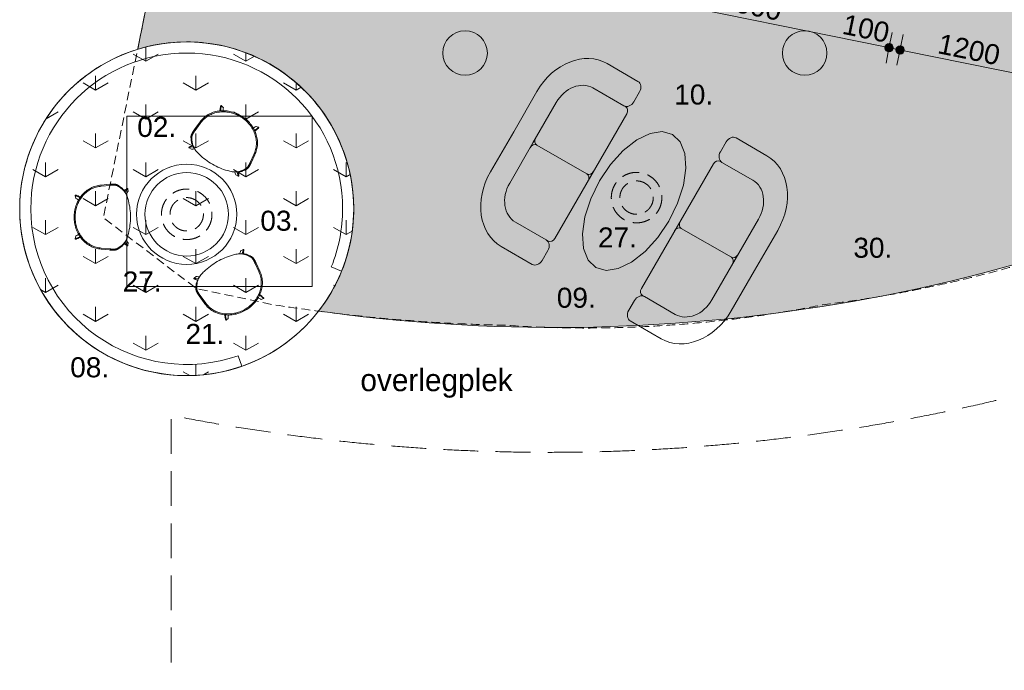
# Model space of a CAD drawing. Header units: millimetres. Extents: x -28656 to 67349, y -24410 to 39654.
# Tile 22 of 135: x 11019 to 19861, y 11413 to 17262. Entities that reach past the tile are written whole.
import ezdxf
from ezdxf.enums import TextEntityAlignment as Align

# ---------------------------------------------------------------- set-up
doc = ezdxf.new("R2010")
doc.units = ezdxf.units.MM
doc.header["$MEASUREMENT"] = 0
for name, pattern in [('B0701', [234.119993, 155.999994, -78.119999]), ('B0702', [117.37, 78.119999, -39.250001]), ('B0703', [468.700004, 312.5, -156.200004])]:
    doc.linetypes.add(name, pattern=pattern)
for name, color, linetype in [('00 Bestaand', 7, 'Continuous'), ('New_43 Vloerafwerking', 7, 'Continuous'), ('New_43 Vloerafwerking 2D arcering', 7, 'Continuous'), ('New_63 Verlichting', 7, 'Continuous'), ('New_83 Losse inrichting', 7, 'Continuous'), ('New_83 Losse inrichting 2D arcering', 7, 'Continuous'), ('New_84 Vaste inrichting', 7, 'Continuous'), ('New_Info Algemeen', 7, 'Continuous'), ('New_Info Algemeen 2D arcering', 7, 'Continuous'), ('New_Info losse inrichting', 7, 'Continuous'), ('New_Info losse inrichting Zone omranding', 7, 'Continuous'), ('New_Info losse inrichting Zone tekst', 7, 'Continuous')]:
    doc.layers.add(name, color=color, linetype=linetype)
doc.styles.add('GENERATED_STYLE_1', font='txt')
doc.styles.add('GENERATED_STYLE_2', font='txt')
doc.dimstyles.new('GENERATED_STYLE__1', dxfattribs={"dimtxt": 179.999995, "dimasz": 142.5, "dimexe": 0.18, "dimexo": 0.0625, "dimgap": 0.09, "dimtad": 1, "dimdec": 0, "dimzin": 0, "dimdsep": 46, "dimtxsty": 'GENERATED_STYLE_2', "dimblk": 'ARROWHEAD_11', "dimblk1": 'ARROWHEAD_11', "dimblk2": 'ARROWHEAD_11', "dimcen": 0.09, "dimse1": 1, "dimse2": 1, "dimclrd": 1, "dimclre": 1, "dimclrt": 2, "dimadec": 1, "dimazin": 0, "dimtfac": 1, "dimtdec": 4, "dimtmove": 0, "dimatfit": 3, "dimfxl": 1, "dimtolj": 1, "dimtzin": 0, "dimarcsym": 0})

# ---------------------------------------------------------------- blocks, each defined once
blk = doc.blocks.new('overlegplek__ruimte nummer__10_1', base_point=(14762.3, 14026.7))
at = {"layer": 'New_Info losse inrichting Zone tekst', "color": 2, "lineweight": 0, "style": 'GENERATED_STYLE_1'}
blk.add_attdef('ROOM_NAME', text='', height=200, dxfattribs=at).set_placement((14762.3, 14122.4), align=Align.TOP_CENTER)
blk = doc.blocks.new('Wall_65_1', base_point=(13918.6, 15562.3))
at = {"layer": 'New_84 Vaste inrichting', "color": 9, "linetype": 'Continuous', "lineweight": 0}
for radius in [1500, 1400]:
    blk.add_arc((12518.6, 15562.3), radius, 0, 180, dxfattribs=at)
blk = doc.blocks.new('Wall_66_1', base_point=(11118.6, 15562.3))
at = {"layer": 'New_84 Vaste inrichting', "color": 9, "linetype": 'Continuous', "lineweight": 0, "flags": 128}
blk.add_lwpolyline([(13014.3, 14146.6), (12981.3, 14241)], dxfattribs=at)
at = {"layer": 'New_84 Vaste inrichting', "color": 9, "linetype": 'Continuous', "lineweight": 0}
for radius in [1500, 1400]:
    blk.add_arc((12518.6, 15562.3), radius, 180, 289.29967, dxfattribs=at)
blk = doc.blocks.new('Wall_67_1', base_point=(13817.3, 15039.6))
at = {"layer": 'New_84 Vaste inrichting', "color": 9, "linetype": 'Continuous', "lineweight": 0, "flags": 128}
blk.add_lwpolyline([(13817.3, 15039.6), (13910.1, 15002.2)], dxfattribs=at)
at = {"layer": 'New_84 Vaste inrichting', "color": 9, "linetype": 'Continuous', "lineweight": 0}
for radius in [1400, 1500]:
    blk.add_arc((12518.6, 15562.3), radius, 338.07709, 0, dxfattribs=at)
blk = doc.blocks.new('Hay about a chair 2D')
at = {"layer": 'New_83 Losse inrichting', "color": 9, "linetype": 'Continuous', "lineweight": 0}
for p, q in [((97.1, 434.3), (111.9, 446.1)), ((99.9, 494.1), (100.5, 496.1)), ((100.2, 488.8), (99.9, 494.1)), ((100.3, 486.9), (100.2, 488.8)), ((101.1, 485.3), (100.3, 486.9)), ((100.5, 496.1), (102, 495.9)), ((105.9, 475.2), (101.1, 485.3)), ((105, 495.3), (102, 495.9)), ((105, 495.3), (110.8, 475.4)), ((105, 495.3), (125.8, 491.2)), ((106, 475.1), (105.9, 475.2)), ((106.2, 473.6), (106, 475.1)), ((106.4, 472.1), (106.2, 473.6)), ((106.3, 468.4), (106.4, 470.5)), ((106.3, 468.4), (107.9, 466.3)), ((106.4, 470.5), (106.4, 472.1)), ((114.8, 450.9), (107.9, 466.3)), ((110.8, 475.4), (120.5, 454.7)), ((111.9, 446.1), (115.8, 448.9)), ((114.8, 450.9), (115.8, 448.9)), ((115.8, 448.9), (117.7, 450.1)), ((132.2, 448.6), (117.1, 438)), ((117.7, 450.1), (121.4, 452.7)), ((120.5, 454.7), (121.4, 452.7)), ((121.4, 452.7), (127.4, 456.9)), ((125.8, 491.2), (127.3, 490.9)), ((127.3, 490.9), (128.7, 490.2)), ((127.4, 456.9), (138.2, 463.5)), ((128.7, 490.2), (128.8, 489.1)), ((128.8, 489.1), (131, 482.6)), ((131, 482.6), (137.6, 471.9)), ((142.6, 455.1), (132.2, 448.6)), ((137.6, 471.9), (141, 465.1)), ((138.2, 463.5), (141, 465.1)), ((141, 465.1), (149.3, 469.7)), ((153.3, 461.1), (142.6, 455.1)), ((149.3, 469.7), (160.7, 475.4)), ((164.3, 466.7), (153.3, 461.1)), ((160.7, 475.4), (172.3, 480.7)), ((175.6, 471.8), (164.3, 466.7)), ((172.3, 480.7), (184.1, 485.4)), ((187.1, 476.4), (175.6, 471.8)), ((184.1, 485.4), (196.1, 489.7)), ((198.8, 480.6), (187.1, 476.4)), ((196.1, 489.7), (208.3, 493.5)), ((210.6, 484.3), (198.8, 480.6)), ((208.3, 493.5), (220.7, 496.7)), ((222.7, 487.5), (210.6, 484.3)), ((220.7, 496.7), (233.2, 499.5)), ((234.8, 490.3), (222.7, 487.5)), ((233.2, 499.5), (245.8, 501.8)), ((247.1, 492.5), (234.8, 490.3)), ((245.8, 501.8), (258.5, 503.5)), ((259.5, 494.2), (247.1, 492.5)), ((258.5, 503.5), (271.3, 504.8)), ((271.9, 495.5), (259.5, 494.2)), ((271.3, 504.8), (284.1, 505.6)), ((284.4, 496.2), (271.9, 495.5)), ((284.1, 505.6), (296.9, 505.8)), ((296.9, 496.5), (284.4, 496.2)), ((296.9, 505.8), (309.7, 505.6)), ((309.4, 496.2), (296.9, 496.5)), ((321.9, 495.5), (309.4, 496.2)), ((309.7, 505.6), (322.5, 504.8)), ((334.3, 494.2), (321.9, 495.5)), ((322.5, 504.8), (335.3, 503.5)), ((346.7, 492.5), (334.3, 494.2)), ((335.3, 503.5), (348, 501.8)), ((359, 490.3), (346.7, 492.5)), ((348, 501.8), (360.6, 499.5)), ((371.1, 487.5), (359, 490.3)), ((360.6, 499.5), (373.1, 496.7)), ((383.2, 484.3), (371.1, 487.5)), ((373.1, 496.7), (385.5, 493.5)), ((395, 480.6), (383.2, 484.3)), ((385.5, 493.5), (397.7, 489.7)), ((406.7, 476.4), (395, 480.6)), ((397.7, 489.7), (409.7, 485.4)), ((418.2, 471.8), (406.7, 476.4)), ((409.7, 485.4), (421.5, 480.7)), ((429.5, 466.7), (418.2, 471.8)), ((421.5, 480.7), (433.1, 475.4)), ((440.5, 461.1), (429.5, 466.7)), ((433.1, 475.4), (444.5, 469.7)), ((451.2, 455.1), (440.5, 461.1)), ((444.5, 469.7), (452.8, 465.1)), ((461.6, 448.6), (451.2, 455.1)), ((452.8, 465.1), (456.2, 471.9)), ((452.8, 465.1), (455.6, 463.5)), ((455.6, 463.5), (466.4, 456.9)), ((456.2, 471.9), (462.8, 482.6)), ((476.7, 438), (461.6, 448.6)), ((462.8, 482.6), (465, 489.1)), ((465, 489.1), (465.1, 490.2)), ((465.1, 490.2), (466.5, 490.9)), ((466.4, 456.9), (472.4, 452.7)), ((466.5, 490.9), (468, 491.2)), ((488.8, 495.3), (468, 491.2)), ((472.4, 452.7), (473.3, 454.7)), ((472.4, 452.7), (476.1, 450.1)), ((473.3, 454.7), (483, 475.4)), ((476.1, 450.1), (478, 448.9)), ((478, 448.9), (479, 450.9)), ((478, 448.9), (481.9, 446.1)), ((485.9, 466.3), (479, 450.9)), ((481.9, 446.1), (496.7, 434.3)), ((483, 475.4), (488.8, 495.3)), ((487.5, 468.4), (485.9, 466.3)), ((487.6, 473.6), (487.4, 472.1)), ((487.4, 472.1), (487.4, 470.5)), ((487.4, 470.5), (487.5, 468.4)), ((487.8, 475.1), (487.6, 473.6)), ((487.9, 475.2), (487.8, 475.1)), ((492.7, 485.3), (487.9, 475.2)), ((488.8, 495.3), (491.8, 495.9)), ((491.8, 495.9), (493.3, 496.1)), ((493.5, 486.9), (492.7, 485.3)), ((493.3, 496.1), (493.9, 494.1)), ((493.3, 496.1), (493.9, 493.4)), ((493.6, 488.8), (493.5, 486.9)), ((493.6, 488.8), (493.9, 493.4)), ((493.9, 494.1), (493.9, 493.4)), ((30, 345.5), (35.3, 356.6)), ((35.3, 356.6), (41.3, 367.5)), ((41.3, 367.5), (47.7, 378.1)), ((49.2, 362), (43.6, 351.6)), ((47.7, 378.1), (54.8, 388.4)), ((55.5, 372.2), (49.2, 362)), ((54.8, 388.4), (62.3, 398.3)), ((62.2, 382.1), (55.5, 372.2)), ((69.4, 391.7), (62.2, 382.1)), ((62.3, 398.3), (70.3, 407.9)), ((77.1, 401), (69.4, 391.7)), ((70.3, 407.9), (78.8, 417.1)), ((85.3, 409.9), (77.1, 401)), ((78.8, 417.1), (87.7, 425.9)), ((93.9, 418.4), (85.3, 409.9)), ((87.7, 425.9), (97.1, 434.3)), ((102.9, 426.6), (93.9, 418.4)), ((117.1, 438), (102.9, 426.6)), ((490.9, 426.6), (476.7, 438)), ((499.9, 418.4), (490.9, 426.6)), ((496.7, 434.3), (506.1, 425.9)), ((508.5, 409.9), (499.9, 418.4)), ((506.1, 425.9), (515, 417.1)), ((516.7, 401), (508.5, 409.9)), ((515, 417.1), (523.5, 407.9)), ((524.4, 391.7), (516.7, 401)), ((523.5, 407.9), (531.5, 398.3)), ((531.6, 382.1), (524.4, 391.7)), ((531.5, 398.3), (539.1, 388.4)), ((538.3, 372.2), (531.6, 382.1)), ((544.6, 362), (538.3, 372.2)), ((539.1, 388.4), (546.1, 378.1)), ((550.2, 351.6), (544.6, 362)), ((546.1, 378.1), (552.6, 367.5)), ((552.6, 367.5), (558.5, 356.6)), ((558.5, 356.6), (563.8, 345.5)), ((9.7, 264), (10.8, 274.8)), ((10.8, 274.8), (12.4, 286.8)), ((12.4, 286.8), (14.6, 298.9)), ((14.6, 298.9), (17.5, 310.8)), ((17.5, 310.8), (21.1, 322.6)), ((20.2, 272.7), (19.1, 262.1)), ((21.7, 284.4), (20.2, 272.7)), ((21.1, 322.6), (25.2, 334.1)), ((23.8, 296), (21.7, 284.4)), ((26.6, 307.4), (23.8, 296)), ((25.2, 334.1), (30, 345.5)), ((30, 318.7), (26.6, 307.4)), ((33.9, 329.9), (30, 318.7)), ((38.5, 340.8), (33.9, 329.9)), ((43.6, 351.6), (38.5, 340.8)), ((555.3, 340.8), (550.2, 351.6)), ((559.9, 329.9), (555.3, 340.8)), ((563.8, 318.7), (559.9, 329.9)), ((563.8, 345.5), (568.6, 334.1)), ((567.2, 307.4), (563.8, 318.7)), ((570, 296), (567.2, 307.4)), ((568.6, 334.1), (572.7, 322.6)), ((572.1, 284.4), (570, 296)), ((573.6, 272.7), (572.1, 284.4)), ((572.7, 322.6), (576.3, 310.8)), ((574.7, 262.1), (573.6, 272.7)), ((576.3, 310.8), (579.2, 298.9)), ((579.2, 298.9), (581.4, 286.8)), ((581.4, 286.8), (583, 274.8)), ((583, 274.8), (584.1, 264)), ((0.9, 176.4), (1.1, 178.2)), ((1.1, 178.2), (1.3, 180.1)), ((1.3, 180.1), (1.4, 181.9)), ((1.4, 181.9), (1.6, 183.8)), ((1.6, 183.8), (1.8, 185.7)), ((1.8, 185.7), (9.7, 264)), ((10.6, 178), (10.4, 176.2)), ((10.8, 179.9), (10.6, 178)), ((10.9, 181.8), (10.8, 179.9)), ((11.1, 183.7), (10.9, 181.8)), ((11.1, 183.7), (19.1, 262.1)), ((582.7, 183.1), (574.7, 262.1)), ((582.9, 180.9), (582.7, 183.1)), ((583.2, 178.8), (582.9, 180.9)), ((583.3, 176.6), (583.2, 178.8)), ((592.1, 185.1), (584.1, 264)), ((592.1, 185.1), (592.3, 182.9)), ((592.3, 182.9), (592.5, 180.8)), ((592.5, 180.8), (592.7, 178.6)), ((592.7, 178.6), (592.8, 176.5)), ((0, 160), (0.1, 161.8)), ((0, 158.3), (0, 160)), ((0, 156.6), (0, 158.3)), ((0, 155), (0, 156.6)), ((0, 153.3), (0, 155)), ((0, 151.7), (0, 153.3)), ((0.1, 150.1), (0, 151.7)), ((0.1, 163.6), (0.2, 165.4)), ((0.1, 161.8), (0.1, 163.6)), ((0.2, 148.5), (0.1, 150.1)), ((0.2, 165.4), (0.3, 167.2)), ((0.2, 147), (0.2, 148.5)), ((0.3, 145.5), (0.2, 147)), ((0.3, 167.2), (0.4, 169)), ((0.4, 144.1), (0.3, 145.5)), ((0.4, 169), (0.5, 170.8)), ((0.5, 142.7), (0.4, 144.1)), ((0.5, 170.8), (0.7, 172.7)), ((0.7, 141.4), (0.5, 142.7)), ((0.7, 172.7), (0.8, 174.5)), ((0.8, 140), (0.7, 141.4)), ((0.8, 174.5), (0.9, 176.4)), ((1, 138.7), (0.8, 140)), ((1.1, 137.4), (1, 138.7)), ((1.3, 136.1), (1.1, 137.4)), ((1.7, 133.9), (1.3, 136.1)), ((2.1, 131.7), (1.7, 133.9)), ((2.5, 129.6), (2.1, 131.7)), ((3.1, 127.6), (2.5, 129.6)), ((3.5, 125.9), (3.1, 127.6)), ((4.1, 124.2), (3.5, 125.9)), ((4.6, 122.7), (4.1, 124.2)), ((5.2, 121.2), (4.6, 122.7)), ((5.8, 119.8), (5.2, 121.2)), ((6.4, 118.6), (5.8, 119.8)), ((7, 117.4), (6.4, 118.6)), ((7.7, 116.2), (7, 117.4)), ((8.3, 115.1), (7.7, 116.2)), ((9, 114.1), (8.3, 115.1)), ((9.6, 113.1), (9, 114.1)), ((9.4, 159.8), (9.3, 158)), ((9.3, 158), (9.3, 156.3)), ((9.3, 156.3), (9.3, 154.6)), ((9.3, 154.6), (9.3, 153)), ((9.3, 153), (9.3, 151.3)), ((9.3, 151.3), (9.3, 149.7)), ((9.3, 149.7), (9.4, 148.1)), ((9.5, 161.5), (9.4, 159.8)), ((9.4, 148.1), (9.5, 146.5)), ((9.6, 165.1), (9.5, 163.3)), ((9.5, 163.3), (9.5, 161.5)), ((9.5, 146.5), (9.5, 144.9)), ((9.5, 144.9), (9.6, 143.5)), ((9.7, 167), (9.6, 165.1)), ((9.6, 143.5), (9.7, 142.1)), ((10.3, 112.1), (9.6, 113.1)), ((9.8, 168.8), (9.7, 167)), ((9.7, 142.1), (9.8, 140.7)), ((10, 170.6), (9.8, 168.8)), ((9.8, 140.7), (10, 139.3)), ((10.1, 172.5), (10, 170.6)), ((10, 139.3), (10.1, 138)), ((10.3, 174.3), (10.1, 172.5)), ((10.1, 138), (10.3, 136.7)), ((10.4, 176.2), (10.3, 174.3)), ((10.3, 136.7), (10.4, 135.4)), ((10.3, 112.1), (16.5, 102.9)), ((10.4, 135.4), (10.6, 134.1)), ((10.6, 134.1), (11, 131.9)), ((11, 131.9), (11.4, 129.7)), ((11.4, 129.7), (11.8, 127.6)), ((11.8, 127.6), (12.4, 125.7)), ((12.4, 125.7), (12.8, 123.9)), ((12.8, 123.9), (13.4, 122.3)), ((13.4, 122.3), (13.9, 120.7)), ((13.9, 120.7), (14.5, 119.2)), ((14.5, 119.2), (15.1, 117.9)), ((15.1, 117.9), (15.7, 116.6)), ((15.7, 116.6), (16.4, 115.5)), ((16.4, 115.5), (17, 114.3)), ((16.5, 102.9), (22.4, 94.5)), ((17, 114.3), (17.6, 113.2)), ((17.6, 113.2), (18.3, 112.2)), ((18.3, 112.2), (18.9, 111.2)), ((18.9, 111.2), (19.6, 110.2)), ((25.8, 101.2), (19.6, 110.2)), ((22.4, 94.5), (28.5, 86)), ((31.7, 92.9), (25.8, 101.2)), ((37.9, 84.6), (31.7, 92.9)), ((560.3, 90.5), (554.5, 82.7)), ((566.1, 98.5), (560.3, 90.5)), ((563.8, 84), (569.7, 92)), ((571.9, 106.8), (566.1, 98.5)), ((569.7, 92), (575.5, 100.2)), ((574.2, 110.3), (571.9, 106.8)), ((574.2, 110.3), (575, 111.4)), ((575, 111.4), (575.8, 112.6)), ((575.5, 100.2), (581.2, 108.6)), ((575.8, 112.6), (576.5, 113.9)), ((576.5, 113.9), (577.3, 115.2)), ((577.3, 115.2), (577.7, 116)), ((577.7, 116), (578.1, 116.7)), ((578.1, 116.7), (578.5, 117.5)), ((578.5, 117.5), (578.9, 118.4)), ((578.9, 118.4), (579.3, 119.3)), ((579.3, 119.3), (579.9, 120.8)), ((579.9, 120.8), (580.5, 122.4)), ((580.5, 122.4), (580.9, 123.7)), ((580.9, 123.7), (581.3, 125.1)), ((581.2, 108.6), (583.6, 112.2)), ((581.3, 125.1), (581.7, 126.5)), ((581.7, 126.5), (582, 128)), ((582, 128), (582.5, 130.1)), ((582.5, 130.1), (582.9, 132.3)), ((582.9, 132.3), (583.3, 134.7)), ((583.5, 174.5), (583.3, 176.6)), ((583.3, 134.7), (583.6, 137.1)), ((583.7, 172.4), (583.5, 174.5)), ((583.6, 137.1), (583.8, 138.9)), ((584.3, 113.3), (583.6, 112.2)), ((583.9, 170.2), (583.7, 172.4)), ((583.8, 138.9), (584, 140.7)), ((584, 168), (583.9, 170.2)), ((584.2, 165.7), (584, 168)), ((584, 140.7), (584.1, 142.6)), ((584.1, 142.6), (584.2, 144.5)), ((584.3, 163.4), (584.2, 165.7)), ((584.2, 144.5), (584.3, 146.5)), ((584.4, 161.2), (584.3, 163.4)), ((584.3, 146.5), (584.4, 148.5)), ((585.1, 114.5), (584.3, 113.3)), ((584.4, 159), (584.4, 161.2)), ((584.5, 156.9), (584.4, 159)), ((584.4, 148.5), (584.5, 150.5)), ((584.5, 154.7), (584.5, 156.9)), ((584.5, 152.6), (584.5, 154.7)), ((584.5, 150.5), (584.5, 152.6)), ((585.9, 115.8), (585.1, 114.5)), ((586.6, 117.1), (585.9, 115.8)), ((587, 117.9), (586.6, 117.1)), ((587.4, 118.7), (587, 117.9)), ((587.8, 119.5), (587.4, 118.7)), ((588.2, 120.3), (587.8, 119.5)), ((588.6, 121.3), (588.2, 120.3)), ((589.2, 122.8), (588.6, 121.3)), ((589.8, 124.4), (589.2, 122.8)), ((590.2, 125.7), (589.8, 124.4)), ((590.6, 127), (590.2, 125.7)), ((591, 128.5), (590.6, 127)), ((591.3, 129.9), (591, 128.5)), ((591.8, 132.1), (591.3, 129.9)), ((592.2, 134.3), (591.8, 132.1)), ((592.6, 136.7), (592.2, 134.3)), ((592.9, 139.1), (592.6, 136.7)), ((592.8, 176.5), (593, 174.4)), ((593.1, 140.9), (592.9, 139.1)), ((593, 174.4), (593.2, 172.3)), ((593.3, 142.7), (593.1, 140.9)), ((593.2, 172.3), (593.3, 170)), ((593.3, 170), (593.5, 167.7)), ((593.4, 144.6), (593.3, 142.7)), ((593.5, 146.5), (593.4, 144.6)), ((593.5, 167.7), (593.6, 165.5)), ((593.6, 148.5), (593.5, 146.5)), ((593.6, 165.5), (593.7, 163.3)), ((593.7, 150.5), (593.6, 148.5)), ((593.7, 163.3), (593.7, 161.1)), ((593.7, 161.1), (593.8, 158.9)), ((593.8, 152.6), (593.7, 150.5)), ((593.8, 158.9), (593.8, 156.7)), ((593.8, 156.7), (593.8, 154.6)), ((593.8, 154.6), (593.8, 152.6)), ((28.5, 86), (30, 84)), ((30, 84), (33.1, 80)), ((33.1, 80), (36.4, 75.9)), ((36.4, 75.9), (40.3, 71.7)), ((39.3, 82.7), (37.9, 84.6)), ((38.4, 25.7), (38.8, 27.2)), ((38.6, 24.3), (38.4, 25.7)), ((40.2, 24), (38.6, 24.3)), ((40.3, 31.7), (38.8, 27.2)), ((42.3, 78.9), (39.3, 82.7)), ((41.8, 23.9), (40.2, 24)), ((40.3, 71.7), (44.9, 67.4)), ((40.3, 31.7), (40.9, 33.2)), ((40.9, 33.2), (42, 34.3)), ((53.1, 35.5), (41.8, 23.9)), ((41.8, 23.9), (66.4, 21.8)), ((42, 34.3), (44, 35.9)), ((45.5, 75), (42.3, 78.9)), ((44, 35.9), (44.5, 36.3)), ((44.5, 36.3), (45.6, 37.4)), ((44.9, 67.4), (50.2, 63)), ((49, 70.9), (45.5, 75)), ((45.6, 37.4), (46.7, 38.6)), ((46.7, 38.6), (47.7, 39.9)), ((47.7, 39.9), (48.5, 41.2)), ((48.5, 41.2), (49.3, 42.6)), ((53.1, 66.6), (49, 70.9)), ((49.3, 42.6), (49.9, 43.9)), ((49.9, 43.9), (50.5, 45.3)), ((50.2, 63), (56.2, 58.5)), ((50.5, 45.3), (50.9, 46.7)), ((50.9, 46.7), (51.3, 48.7)), ((51.3, 48.7), (52.9, 49.6)), ((52.9, 49.6), (60.3, 55.8)), ((57.8, 62.1), (53.1, 66.6)), ((53.1, 35.5), (67.9, 47.8)), ((56.2, 58.5), (60.3, 55.8)), ((63.1, 57.4), (57.8, 62.1)), ((60.3, 55.8), (62.9, 54.1)), ((62.9, 54.1), (64.8, 53)), ((69, 52.6), (63.1, 57.4)), ((64.8, 53), (70.2, 49.8)), ((67.6, 22.6), (66.4, 21.8)), ((67.6, 22.6), (71.3, 26.6)), ((67.9, 47.8), (70.2, 49.8)), ((75.7, 47.7), (69, 52.6)), ((70.2, 49.8), (70.4, 49.6)), ((70.4, 49.6), (78.5, 45.3)), ((71.3, 26.6), (79.7, 32)), ((71.4, 58.4), (71.5, 58.4)), ((83, 43), (75.7, 47.7)), ((78.5, 45.3), (83, 43)), ((79.7, 32), (89.3, 39.4)), ((89.3, 39.4), (83, 43)), ((91.1, 38.4), (89.3, 39.4)), ((99.9, 34.2), (91.1, 38.4)), ((109.2, 30.3), (99.9, 34.2)), ((119, 26.8), (109.2, 30.3)), ((129.2, 23.7), (119, 26.8)), ((139.5, 20.9), (129.2, 23.7)), ((149.8, 18.2), (139.5, 20.9)), ((167.8, 13.9), (149.8, 18.2)), ((186, 10.2), (167.8, 13.9)), ((204.3, 7.1), (186, 10.2)), ((222.7, 4.6), (204.3, 7.1)), ((241.2, 2.6), (222.7, 4.6)), ((259.7, 1.1), (241.2, 2.6)), ((278.3, 0.3), (259.7, 1.1)), ((296.9, 0), (278.3, 0.3)), ((315.5, 0.3), (296.9, 0)), ((334.1, 1.1), (315.5, 0.3)), ((352.6, 2.6), (334.1, 1.1)), ((371.1, 4.6), (352.6, 2.6)), ((389.5, 7.1), (371.1, 4.6)), ((407.8, 10.2), (389.5, 7.1)), ((426, 13.9), (407.8, 10.2)), ((444, 18.2), (426, 13.9)), ((454.3, 20.9), (444, 18.2)), ((464.7, 23.7), (454.3, 20.9)), ((474.8, 26.8), (464.7, 23.7)), ((484.6, 30.3), (474.8, 26.8)), ((493.9, 34.2), (484.6, 30.3)), ((502.7, 38.4), (493.9, 34.2)), ((510.8, 43), (502.7, 38.4)), ((502.7, 38.4), (504.5, 39.4)), ((504.5, 39.4), (515.3, 45.3)), ((504.5, 39.4), (514.1, 32)), ((518.1, 47.7), (510.8, 43)), ((514.1, 32), (522.5, 26.6)), ((515.3, 45.3), (523.4, 49.6)), ((524.8, 52.6), (518.1, 47.7)), ((526.2, 22.6), (522.5, 26.6)), ((523.4, 49.6), (523.6, 49.8)), ((523.6, 49.8), (529, 53)), ((523.6, 49.8), (525.9, 47.8)), ((530.7, 57.4), (524.8, 52.6)), ((525.9, 47.8), (540.7, 35.5)), ((527.4, 21.8), (526.2, 22.6)), ((552, 23.9), (527.4, 21.8)), ((529, 53), (530.9, 54.1)), ((536, 62.1), (530.7, 57.4)), ((530.9, 54.1), (533.5, 55.8)), ((533.5, 55.8), (537.6, 58.5)), ((533.5, 55.8), (540.9, 49.6)), ((540.7, 66.6), (536, 62.1)), ((537.6, 58.5), (543.6, 63)), ((544.8, 70.9), (540.7, 66.6)), ((552, 23.9), (540.7, 35.5)), ((540.9, 49.6), (542.5, 48.7)), ((542.5, 48.7), (542.9, 46.7)), ((542.9, 46.7), (543.3, 45.3)), ((543.3, 45.3), (543.9, 43.9)), ((543.6, 63), (548.9, 67.4)), ((543.9, 43.9), (544.5, 42.6)), ((544.5, 42.6), (545.3, 41.2)), ((548.4, 75), (544.8, 70.9)), ((545.3, 41.2), (546.1, 39.9)), ((546.1, 39.9), (547.1, 38.6)), ((547.1, 38.6), (548.2, 37.4)), ((548.2, 37.4), (549.3, 36.3)), ((551.5, 78.9), (548.4, 75)), ((548.9, 67.4), (553.5, 71.7)), ((549.3, 36.3), (549.8, 35.9)), ((549.8, 35.9), (551.8, 34.3)), ((554.5, 82.7), (551.5, 78.9)), ((551.8, 34.3), (552.9, 33.2)), ((553.6, 24), (552, 23.9)), ((552.9, 33.2), (553.5, 31.7)), ((553.5, 71.7), (557.4, 75.9)), ((553.5, 31.7), (555.5, 25.7)), ((555.2, 24.3), (553.6, 24)), ((555.5, 25.7), (555.2, 24.3)), ((557.4, 75.9), (560.7, 80)), ((560.7, 80), (563.8, 84))]:
    blk.add_line(p, q, dxfattribs=at)
blk = doc.blocks.new('2D Bank 2-zits 3 20 KM')
at = {"layer": 'New_83 Losse inrichting', "color": 1, "linetype": 'Continuous', "lineweight": 0}
for p, q in [((420, 740), (750, 740)), ((1080, 740), (750, 740)), ((750, 540), (420, 540)), ((750, 540), (1080, 540)), ((750, -20), (750, 500)), ((750, -20), (750, 500)), ((0, 0), (0, 320)), ((200, 320), (200, 0)), ((1300, 320), (1300, 0)), ((1500, 0), (1500, 320)), ((200, 0), (200, -20)), ((1300, 0), (1300, -20)), ((140, -60), (60, -60)), ((240, -60), (750, -60)), ((1260, -60), (750, -60)), ((1360, -60), (1440, -60))]:
    blk.add_line(p, q, dxfattribs=at)
for centre, radius, start, end in [((420, 320), 420, 90, 180), ((1080, 320), 420, 0, 90), ((420, 320), 220, 90, 180), ((710, 500), 40, 0, 90), ((790, 500), 40, 90, 180), ((1080, 320), 220, 0, 90), ((140, 0), 60, 270, 0), ((1440, 0), 60, 270, 0), ((60, 0), 60, 180, 270), ((240, -20), 40, 180, 270), ((710, -20), 40, 270, 0), ((790, -20), 40, 180, 270), ((1260, -20), 40, 270, 0), ((1360, 0), 60, 180, 270)]:
    blk.add_arc(centre, radius, start, end, dxfattribs=at)
blk = doc.blocks.new('*D284')
at = {"layer": 'New_Info Algemeen 2D arcering', "linetype": 'Continuous', "lineweight": 0}
for points in [[(16241.8, 17528.7), (16244.7, 17514.4), (16252.8, 17502.2), (16265, 17494.1), (16279.3, 17491.2), (16293.7, 17494.1), (16305.8, 17502.2), (16314, 17514.4), (16316.8, 17528.7), (16314, 17543.1), (16305.8, 17555.2), (16293.7, 17563.4), (16279.3, 17566.2), (16265, 17563.4), (16252.8, 17555.2), (16244.7, 17543.1)], [(18789.5, 17009.8), (18792.4, 16995.4), (18800.5, 16983.2), (18812.7, 16975.1), (18827, 16972.3), (18841.4, 16975.1), (18853.5, 16983.2), (18861.7, 16995.4), (18864.5, 17009.8), (18861.7, 17024.1), (18853.5, 17036.3), (18841.4, 17044.4), (18827, 17047.3), (18812.7, 17044.4), (18800.5, 17036.3), (18792.4, 17024.1)]]:
    blk.add_hatch(color=1, dxfattribs=at).paths.add_polyline_path(points)
at = {"layer": 'New_Info Algemeen', "color": 1, "linetype": 'Continuous', "lineweight": 0}
for p, q in [((16286.8, 17565.5), (16307.4, 17666.5)), ((16316.1, 17521.2), (18790.3, 17017.2)), ((16251.3, 17390.9), (16271.8, 17492)), ((18834.5, 17046.5), (18855.1, 17147.6)), ((18798.9, 16872), (18819.5, 16973))]:
    blk.add_line(p, q, dxfattribs=at)
for centre in [(16279.3, 17528.7), (18827, 17009.8)]:
    blk.add_circle(centre, 37.5, dxfattribs=at)
at = {"layer": 'New_Info Algemeen', "color": 2, "lineweight": 0, "char_height": 180, "attachment_point": 7, "rotation": 348.48629, "style": 'GENERATED_STYLE_2'}
for s, insert in [('\\A1;{\\pql;\\fArial|b0|i0|c0|p38;2600}', (17292.7, 17359.1)), ('\\A1;{\\pql;\\fArial|b0|i0|c0|p38;100}', (18395.9, 17134.3))]:
    blk.add_mtext(s, dxfattribs=dict(at, insert=insert))
blk = doc.blocks.new('ARROWHEAD_11')
at = {"color": 0, "linetype": 'Continuous', "lineweight": 0}
blk.add_line((0, 0), (-1, 0), dxfattribs=at)
at = {"color": 0, "linetype": 'Continuous', "lineweight": 0, "const_width": 0.25, "flags": 128}
blk.add_lwpolyline([(-0.125, 0, 1), (0.125, 0, 1)], format="xyb", close=True, dxfattribs=at)
blk = doc.blocks.new('*D285')
at = {"layer": 'New_Info Algemeen 2D arcering', "linetype": 'Continuous', "lineweight": 0}
for points in [[(18789.5, 17009.8), (18792.4, 16995.4), (18800.5, 16983.2), (18812.7, 16975.1), (18827, 16972.3), (18841.4, 16975.1), (18853.5, 16983.2), (18861.7, 16995.4), (18864.5, 17009.8), (18861.7, 17024.1), (18853.5, 17036.3), (18841.4, 17044.4), (18827, 17047.3), (18812.7, 17044.4), (18800.5, 17036.3), (18792.4, 17024.1)], [(18887.5, 16989.8), (18890.4, 16975.5), (18898.5, 16963.3), (18910.6, 16955.2), (18925, 16952.3), (18939.3, 16955.2), (18951.5, 16963.3), (18959.6, 16975.5), (18962.5, 16989.8), (18959.6, 17004.2), (18951.5, 17016.3), (18939.3, 17024.4), (18925, 17027.3), (18910.6, 17024.4), (18898.5, 17016.3), (18890.4, 17004.2)]]:
    blk.add_hatch(color=1, dxfattribs=at).paths.add_polyline_path(points)
at = {"layer": 'New_Info Algemeen', "color": 1, "linetype": 'Continuous', "lineweight": 0}
for p, q in [((18834.5, 17046.5), (18855.1, 17147.6)), ((18863.8, 17002.3), (18888.3, 16997.3)), ((18896.9, 16852), (18917.5, 16953.1))]:
    blk.add_line(p, q, dxfattribs=at)
blk.add_circle((18925, 16989.8), 37.5, dxfattribs=at)
blk = doc.blocks.new('*D286')
at = {"layer": 'New_Info Algemeen 2D arcering', "linetype": 'Continuous', "lineweight": 0}
for points in [[(18887.5, 16989.8), (18890.4, 16975.5), (18898.5, 16963.3), (18910.6, 16955.2), (18925, 16952.3), (18939.3, 16955.2), (18951.5, 16963.3), (18959.6, 16975.5), (18962.5, 16989.8), (18959.6, 17004.2), (18951.5, 17016.3), (18939.3, 17024.4), (18925, 17027.3), (18910.6, 17024.4), (18898.5, 17016.3), (18890.4, 17004.2)], [(20063.4, 16750.3), (20066.2, 16735.9), (20074.3, 16723.8), (20086.5, 16715.6), (20100.9, 16712.8), (20115.2, 16715.6), (20127.4, 16723.8), (20135.5, 16735.9), (20138.4, 16750.3), (20135.5, 16764.6), (20127.4, 16776.8), (20115.2, 16784.9), (20100.9, 16787.8), (20086.5, 16784.9), (20074.3, 16776.8), (20066.2, 16764.6)]]:
    blk.add_hatch(color=1, dxfattribs=at).paths.add_polyline_path(points)
at = {"layer": 'New_Info Algemeen', "color": 1, "linetype": 'Continuous', "lineweight": 0}
for p, q in [((18932.5, 17026.5), (18953.1, 17127.6)), ((18961.7, 16982.3), (20064.1, 16757.8)), ((18896.9, 16852), (18917.5, 16953.1)), ((20072.8, 16612.5), (20093.4, 16713.5))]:
    blk.add_line(p, q, dxfattribs=at)
at = {"layer": 'New_Info Algemeen', "color": 2, "lineweight": 0, "insert": (19252.4, 16959.8), "char_height": 180, "attachment_point": 7, "rotation": 348.48629, "style": 'GENERATED_STYLE_2'}
blk.add_mtext('\\A1;{\\pql;\\fArial|b0|i0|c0|p38;1200}', dxfattribs=at)

msp = doc.modelspace()

# ---------------------------------------------------------------- hatches: boundary and pattern name
at = {"layer": 'New_43 Vloerafwerking 2D arcering', "linetype": 'Continuous', "lineweight": 0}
h = msp.add_hatch(dxfattribs=at)
h.set_pattern_fill('910_Puntjes_C_0001', color=9, style=0, pattern_type=2)
h.set_pattern_definition([(45, (0, 250), (-79.5495, 79.5495), [0, -75, 0, -112.5]), (110, (250, 250), (105.71542, 38.47727), [0, -55, 0, -95])])
h.paths.add_polyline_path([(12078, 16995.8, -0.001005), (12083.8, 16997.5, -0.073656), (12518.6, 17061.9, -0.091889), (13056.2, 16962.3, -0.310506), (14018.6, 15561.9, -0.071044), (13958.7, 15142.1, -0.094198), (13703.1, 14641.3, 0.001703), (13808, 14628, 0.155225), (22970.3, 16259.1), (30258.6, 14755.1), (30075.6, 15837.4), (25347.1, 16799.4), (25358.5, 17235.9), (23442.8, 17625.7), (23450.8, 17664.9), (25359.6, 17276.1), (25376.6, 17926.2), (26028.5, 17793.5), (26357.1, 19409), (26112.6, 19458.7), (26230.1, 20036.5), (14520, 22418.9), (13846.4, 19112.1), (12562.4, 19373.7), (12137, 17285.2), (12079.6, 17003.2)])
h = msp.add_hatch(dxfattribs=at)
h.set_pattern_fill('810_Gras_0001', color=9, style=0, pattern_type=2)
h.set_pattern_definition([(90, (0, 0), (-900, 0), [129.904, -389.711]), (90, (450, 259.8), (-900, 0), [129.904, -389.711]), (30, (0, 0), (-450, 779.423), [129.904, -389.711]), (30, (0, 519.6), (-450, 779.423), [129.904, -389.711]), (150, (0, 0), (450, 779.423), [129.904, -389.711]), (150, (0, 519.6), (450, 779.423), [129.904, -389.711])])
h.paths.add_polyline_path([(12083.8, 16997.5, 0.330475), (11018.6, 15561.9, 0.713823), (13701.9, 14640.1, 0.166982), (14018.6, 15561.9, 0.503223)])

# ---------------------------------------------------------------- linework, layer by layer
at = {"layer": '00 Bestaand', "color": 9, "linetype": 'Continuous', "lineweight": 0}
for p, q in [((15218.9, 16962.3), (15218.9, 16962.2)), ((15218.9, 16962.3), (15218.9, 16962.2)), ((18268.9, 16962.3), (18268.9, 16962.2)), ((18268.9, 16962.3), (18268.9, 16962.2)), ((15018.9, 16762.3), (15018.9, 16762.2)), ((15018.9, 16762.3), (15018.9, 16762.2)), ((15018.9, 16762.3), (15018.9, 16762.2)), ((15018.9, 16762.3), (15018.9, 16762.2)), ((18068.9, 16762.3), (18068.9, 16762.2)), ((18068.9, 16762.3), (18068.9, 16762.2)), ((18068.9, 16762.3), (18068.9, 16762.2)), ((18068.9, 16762.3), (18068.9, 16762.2))]:
    msp.add_line(p, q, dxfattribs=at)
at = {"layer": '00 Bestaand', "color": 3, "linetype": 'Continuous', "lineweight": 0, "flags": 128}
for points in [[(15018.9, 17162.3, -1), (15018.9, 16762.3, -1)], [(15018.9, 17162.3, -1), (15018.9, 16762.3, -1)], [(18068.9, 17162.3, -1), (18068.9, 16762.3, -1)], [(18068.9, 17162.3, -1), (18068.9, 16762.3, -1)]]:
    msp.add_lwpolyline(points, format="xyb", close=True, dxfattribs=at)
at = {"layer": '00 Bestaand', "color": 2, "linetype": 'Continuous', "lineweight": 0, "flags": 128}
for points in [[(15018.9, 17162.3, -1), (15018.9, 16762.3, -1)], [(15018.9, 17162.3, -1), (15018.9, 16762.3, -1)], [(18068.9, 17162.3, -1), (18068.9, 16762.3, -1)], [(18068.9, 17162.3, -1), (18068.9, 16762.3, -1)]]:
    msp.add_lwpolyline(points, format="xyb", close=True, dxfattribs=at)
at = {"layer": '00 Bestaand', "color": 1, "linetype": 'B0703', "lineweight": 0, "flags": 128}
msp.add_lwpolyline([(45180, 11359.9), (22639.6, 15951.5), (22639.6, 14776.5, -0.150834), (12379.4, 13705), (12379.4, 10292.3), (29943.9, 10292.3, -0.343583), (32683.8, 8292.1), (37809.7, 8291.9), (37379.8, 10309.3), (44966, 10309.3)], format="xyb", close=True, dxfattribs=at)
at = {"layer": 'New_43 Vloerafwerking', "color": 2, "linetype": 'B0702', "lineweight": 0, "flags": 128}
msp.add_lwpolyline([(12562.4, 19373.7), (11769.6, 15481.4), (12605.7, 14844.1), (13285.3, 14701.6, 0.033929), (15381.5, 14514.4, 0.065769), (18229.4, 14698.3, 0.062304), (20980.7, 15392.6, 0.047862), (22970.3, 16259.1), (30218.7, 14763.8)], format="xyb", dxfattribs=at)
at = {"layer": 'New_43 Vloerafwerking', "color": 1, "linetype": 'Continuous', "lineweight": 0}
msp.add_circle((12518.6, 15561.9), 1500, dxfattribs=at)
at = {"layer": 'New_43 Vloerafwerking 2D arcering', "color": 9, "linetype": 'Continuous', "lineweight": 0, "flags": 128}
msp.add_lwpolyline([(26230.1, 20036.5), (14520, 22418.9), (13846.4, 19112.1), (12562.4, 19373.7), (12137, 17285.2), (12079.6, 17003.2), (12078, 16995.8, -0.001005), (12083.8, 16997.5, -0.073656), (12518.6, 17061.9, -0.091889), (13056.2, 16962.3, -0.310506), (14018.6, 15561.9, -0.071044), (13958.7, 15142.1, -0.094198), (13703.1, 14641.3, 0.001703), (13808, 14628, 0.155225), (22970.3, 16259.1)], format="xyb", dxfattribs=at)
msp.add_lwpolyline([(12083.8, 16997.5, 0.330475), (11018.6, 15561.9, 0.713823), (13701.9, 14640.1, 0.166982), (14018.6, 15561.9, 0.503223)], format="xyb", close=True, dxfattribs=at)
at = {"layer": 'New_63 Verlichting', "color": 9, "linetype": 'B0701', "lineweight": 0}
for centre, radius in [((16558.9, 15662.3), 227), ((16558.9, 15662.3), 150), ((12518.6, 15512.3), 227), ((12518.6, 15512.3), 150)]:
    msp.add_circle(centre, radius, dxfattribs=at)
at = {"layer": 'New_83 Losse inrichting', "color": 9, "linetype": 'Continuous', "lineweight": 0}
msp.add_circle((12518.6, 15512.3), 375, dxfattribs=at)
at = {"layer": 'New_83 Losse inrichting 2D arcering', "color": 2, "linetype": 'Continuous', "lineweight": 0, "flags": 128}
msp.add_lwpolyline([(16325.4, 15960.2), (16225.5, 15811.7), (16146.7, 15650.8), (16094.6, 15488.6), (16072.7, 15336.2), (16082.4, 15203.9), (16123.1, 15100.8), (16192.1, 15033.8), (16284.5, 15007.6), (16394.2, 15023.9), (16513.6, 15081.7), (16634.6, 15176.9), (16749, 15303.1), (16849, 15451.7), (16927.7, 15612.5), (16979.8, 15774.7), (17001.7, 15927.1), (16992, 16059.4), (16951.3, 16162.5), (16882.4, 16229.5), (16789.9, 16255.7), (16680.2, 16239.4), (16560.8, 16181.7), (16439.8, 16086.4)], close=True, dxfattribs=at)
for points in [[(12068.6, 15512.3, 1), (12968.6, 15512.3, 1)], [(12893.6, 15512.3, 1), (12143.6, 15512.3, 1)]]:
    msp.add_lwpolyline(points, format="xyb", close=True, dxfattribs=at)
at = {"layer": 'New_Info losse inrichting Zone omranding', "color": 7, "linetype": 'Continuous', "lineweight": 0, "flags": 128}
msp.add_lwpolyline([(11982, 16393.1), (11982, 14863.3), (13645.9, 14863.3), (13645.9, 16393.1)], close=True, dxfattribs=at)

# ---------------------------------------------------------------- block references
at = {"layer": 'New_83 Losse inrichting', "color": 1, "linetype": 'Continuous', "lineweight": 0, "zscale": 1000}
for p, xscale, rotation in [((16570.9, 16707.6), -1.266666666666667, 59.99999999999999), ((17452.2, 16198.8), 1.266666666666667, 239.9999999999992)]:
    msp.add_blockref('2D Bank 2-zits 3 20 KM', p, dxfattribs=dict(at, xscale=xscale, rotation=rotation))
for p, rotation in [((12492, 16111), 329.9999999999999), ((12013.4, 15189.9), 90), ((13050.3, 15236), 209.9999999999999)]:
    msp.add_blockref('Hay about a chair 2D', p, dxfattribs=dict(at, rotation=rotation))
at = {"layer": 'New_84 Vaste inrichting', "color": 9, "lineweight": 0}
for name, p in [('Wall_65_1', (13918.6, 15562.3)), ('Wall_66_1', (11118.6, 15562.3)), ('Wall_67_1', (13817.3, 15039.6))]:
    msp.add_blockref(name, p, dxfattribs=at)
at = {"layer": 'New_Info losse inrichting', "color": 2, "linetype": 'Continuous', "lineweight": 0}
msp.add_blockref('overlegplek__ruimte nummer__10_1', (14762.3, 14026.7), dxfattribs=at).add_auto_attribs({'ROOM_NAME': 'overlegplek'})

# ---------------------------------------------------------------- texts
at = {"layer": 'New_Info losse inrichting', "color": 2, "linetype": 'Continuous', "lineweight": 0, "char_height": 180, "attachment_point": 7, "style": 'GENERATED_STYLE_2'}
for s, insert in [('\\A1;{\\pql;\\fArial|b0|i0|c0|p38;10.}', (16897, 16496.4)), ('\\A1;{\\pql;\\fArial|b0|i0|c0|p38;02.}', (12074.5, 16205.2)), ('\\A1;{\\pql;\\fArial|b0|i0|c0|p38;03.}', (13179.8, 15362)), ('\\A1;{\\pql;\\fArial|b0|i0|c0|p38;27.}', (16212.1, 15214.2)), ('\\A1;{\\pql;\\fArial|b0|i0|c0|p38;30.}', (18505.8, 15119.1)), ('\\A1;{\\pql;\\fArial|b0|i0|c0|p38;27.}', (11943.6, 14818.1)), ('\\A1;{\\pql;\\fArial|b0|i0|c0|p38;09.}', (15842.4, 14669.7)), ('\\A1;{\\pql;\\fArial|b0|i0|c0|p38;21.}', (12507.4, 14347.3)), ('\\A1;{\\pql;\\fArial|b0|i0|c0|p38;08.}', (11472.4, 14044.4))]:
    msp.add_mtext(s, dxfattribs=dict(at, insert=insert))

# ---------------------------------------------------------------- dimensions: what is measured, and where the dimension line sits
at = {"layer": 'New_Info Algemeen', "color": 1, "linetype": 'Continuous', "lineweight": 0}
for base, p1, p2, picture, middle in [((18827, 17009.8), (16458.2, 18406.6), (19005.8, 17887.6), '*D284', (17579.6, 17392.5)), ((18925, 16989.8), (19005.8, 17887.6), (19103.8, 17867.7), '*D285', (18615.6, 17181.4)), ((20100.9, 16750.3), (19103.8, 17867.7), (20279.7, 17628.1), '*D286', (19539.3, 16993.3))]:
    dim = msp.add_linear_dim(base=base, p1=p1, p2=p2, angle=348.48629, dimstyle='GENERATED_STYLE__1', dxfattribs=at)
    dim.commit()
    dim.dimension.update_dxf_attribs({"geometry": picture, "text_midpoint": middle, "dimtype": 160, "text_rotation": 348.48629})

doc.saveas('drawing.dxf')
